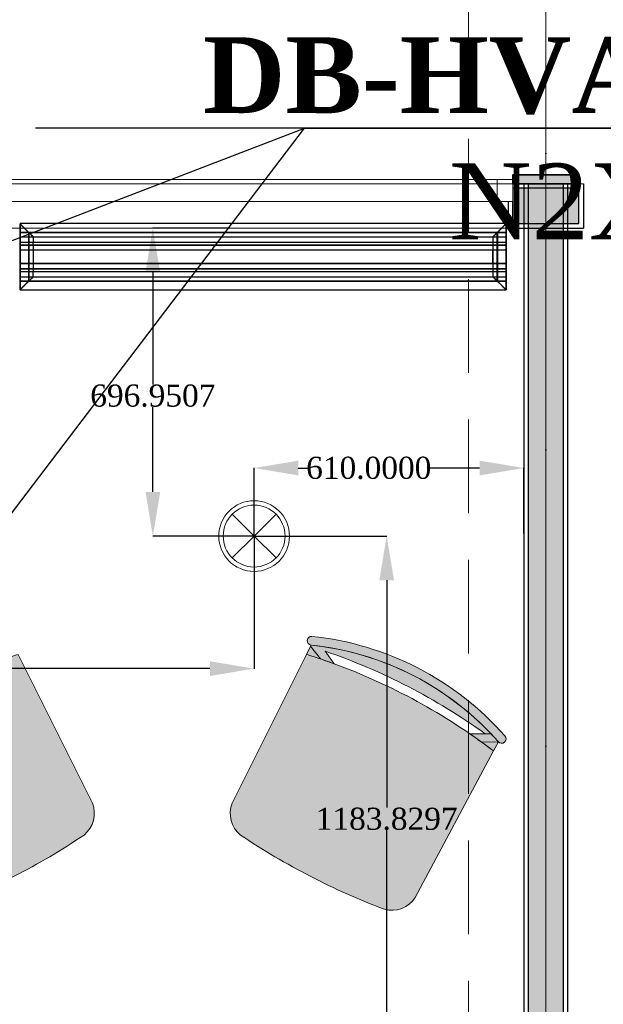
# Model space of a CAD drawing. Header units: inches. Extents: x -78787 to 29484, y -9517 to 23232.
# Tile 142 of 256: x 1141 to 2461, y -4436 to -2208. Entities that reach past the tile are written whole.
import ezdxf
from ezdxf import colors
from ezdxf.entities.mleader import LeaderData, LeaderLine
from ezdxf.enums import TextEntityAlignment as Align
from ezdxf.math import Vec2, Vec3

# ---------------------------------------------------------------- set-up
doc = ezdxf.new("R2010")
doc.units = ezdxf.units.IN
doc.header["$MEASUREMENT"] = 0
doc.linetypes.add('Dot & Dashed', pattern=[670.277762, 317.5, -176.388889, 0, -176.388874])
doc.linetypes.add('Hidden', pattern=[317.5, 211.666667, -105.833333])
for name, color, linetype in [('- განათება', 7, 'Continuous'), ('- მექანიკური ნაწილი', 7, 'Continuous'), ('Edges', 7, 'Continuous'), ('New_Structural - Bearing', 7, 'Continuous'), ('Structural - Bearing', 7, 'Continuous'), ('Structural - Grid', 7, 'Continuous')]:
    doc.layers.add(name, color=color, linetype=linetype)
for name, color, linetype, lineweight in [('New_2D Drafting - General_Pen_No__101', 252, 'Continuous', 13), ('New_Archicad Doors_Pen_No__1', 7, 'Continuous', 13), ('New_Archicad Windows_Pen_No__1', 7, 'Continuous', 13), ('New_Drawing & Figure_Pen_No__1', 7, 'Continuous', 13), ('New_Structural - Bearing_Pen_No__1', 7, 'Continuous', 13)]:
    doc.layers.add(name, color=color, linetype=linetype, lineweight=lineweight)
for name, color, linetype, lineweight, true_color in [('New_2D Drafting - General_Pen_No__161', 7, 'Continuous', 13, 0x6a6a6a), ('New_Interior - Lamp_Pen_No__77', 7, 'Continuous', 20, 0xffeb28), ('New_Structural - Bearing_Pen_No__161', 7, 'Continuous', 13, 0x6a6a6a), ('New_Structural - Bearing_Pen_No__28', 7, 'Continuous', 35, 0xa80f02), ('New_Structural - Bearing_Pen_No__5', 7, 'Continuous', 25, 0x40a5ff), ('New_Structural - Bearing_Pen_No__57', 7, 'Continuous', 25, 0xdcd214), ('Structural - Bearing_Pen_No__102', 7, 'Continuous', 13, 0xcccccc), ('Structural - Grid_Pen_No__81', 7, 'Continuous', 20, 0x6a6a6a)]:
    doc.layers.add(name, color=color, linetype=linetype, lineweight=lineweight, true_color=true_color)
doc.styles.add('CT', font='ARIALN.TTF', dxfattribs={"height": 200})
doc.styles.add('GENERATED_STYLE_2', font='txt')
doc.styles.get("Standard").update_dxf_attribs({"font": 'arial.ttf'})
doc.dimstyles.get("Standard").update_dxf_attribs({"dimtxt": 0.18, "dimasz": 0.18, "dimexe": 0.18, "dimexo": 0.0625, "dimgap": 0.09, "dimtad": 0, "dimtih": 1, "dimtoh": 1, "dimdec": 4, "dimzin": 0, "dimdsep": 46, "dimtxsty": 'Standard', "dimcen": 0.09, "dimadec": 0, "dimazin": 0, "dimtfac": 1, "dimtdec": 4, "dimtofl": 0, "dimtmove": 0, "dimatfit": 3, "dimfxl": 1, "dimtolj": 1, "dimtzin": 0, "dimarcsym": 0})

# ---------------------------------------------------------------- blocks, each defined once
blk = doc.blocks.new('Wall_66', base_point=(-23008.8, 14838))
at = {"layer": 'New_Structural - Bearing_Pen_No__57', "linetype": 'Continuous', "lineweight": 25, "true_color": 0xdcd214}
blk.add_hatch(color=52, dxfattribs=at).paths.add_polyline_path([(-22968.8, 14888), (-22968.8, 18439.9), (-23048.8, 18439.9), (-23048.8, 14888)])
at = {"layer": 'New_Structural - Bearing_Pen_No__1', "color": 7, "linetype": 'Continuous', "lineweight": 13, "flags": 128}
for points in [[(-23048.8, 18439.9), (-23058.8, 18439.9)], [(-22968.8, 18439.9), (-23048.8, 18439.9)], [(-22958.8, 18439.9), (-22968.8, 18439.9)]]:
    blk.add_lwpolyline(points, dxfattribs=at)
at = {"layer": 'New_Structural - Bearing_Pen_No__5', "color": 161, "linetype": 'Continuous', "lineweight": 25, "true_color": 0x40a5ff}
for p, q in [((-23048.8, 18439.9), (-23048.8, 14888)), ((-22968.8, 14888), (-22968.8, 18439.9))]:
    blk.add_line(p, q, dxfattribs=at)
at = {"layer": 'New_Structural - Bearing_Pen_No__5', "color": 161, "linetype": 'Continuous', "lineweight": 25, "true_color": 0x40a5ff, "flags": 128}
for points in [[(-23058.8, 18439.9), (-23058.8, 14888)], [(-22958.8, 14888), (-22958.8, 18439.9)]]:
    blk.add_lwpolyline(points, dxfattribs=at)
blk = doc.blocks.new('Horizontal Multi-Sash Window_13')
at = {"layer": 'New_Archicad Windows_Pen_No__1', "color": 7, "linetype": 'Continuous', "lineweight": 13}
for p, q in [((-880.2, 60), (-870.2, 60)), ((-870.2, 60), (870.2, 60)), ((-870.2, 0), (-870.2, 60)), ((880.2, 60), (870.2, 60)), ((870.2, 0), (870.2, 60)), ((-880.2, 0), (-845.2, 0)), ((-880.2, 0), (-880.2, -30)), ((-880.2, 0), (-880.2, -30)), ((-845.2, 0), (-845.2, -50)), ((-845.2, 0), (845.2, 0)), ((845.2, -50), (845.2, 0)), ((845.2, 0), (880.2, 0)), ((880.2, 0), (880.2, -30)), ((880.2, 0), (880.2, -30)), ((-880.2, -30), (-880.2, -40)), ((-880.2, -30), (-880.2, -40)), ((-880.2, -40), (880.2, -40)), ((880.2, -30), (880.2, -40)), ((880.2, -30), (880.2, -40)), ((-845.2, -50), (-880.2, -50)), ((845.2, -50), (-845.2, -50)), ((880.2, -50), (845.2, -50))]:
    blk.add_line(p, q, dxfattribs=at)
blk = doc.blocks.new('Exterior Sliding Door')
at = {"layer": 'New_Archicad Doors_Pen_No__1', "color": 7, "linetype": 'Continuous', "lineweight": 13}
for p, q in [((-300, 45), (700, 45)), ((-300, 5), (-300, 45)), ((700, 45), (700, 5)), ((-490, 0), (-490, -100)), ((700, 5), (-300, 5)), ((490, 0), (490, -100)), ((-500, -100), (-490, -100)), ((500, -100), (490, -100))]:
    blk.add_line(p, q, dxfattribs=at)
blk = doc.blocks.new('Wall_83', base_point=(-16783.8, 18440.3))
at = {"layer": 'New_Structural - Bearing_Pen_No__57', "linetype": 'Continuous', "lineweight": 25, "true_color": 0xdcd214}
blk.add_hatch(color=52, dxfattribs=at).paths.add_polyline_path([(-23083.8, 18350.3), (-22933.8, 18350.3), (-22933.8, 18430.3), (-23083.8, 18430.3), (-23083.8, 18400.3)])
at = {"layer": 'New_Structural - Bearing_Pen_No__1', "color": 7, "linetype": 'Continuous', "lineweight": 13}
for p, q in [((-23083.8, 18430.3), (-23083.8, 18440.3)), ((-23083.8, 18400.3), (-23083.8, 18430.3)), ((-22933.8, 18440.3), (-22923.8, 18440.3)), ((-23083.8, 18400.3), (-23093.8, 18400.3))]:
    blk.add_line(p, q, dxfattribs=at)
at = {"layer": 'New_Structural - Bearing_Pen_No__5', "color": 161, "linetype": 'Continuous', "lineweight": 25, "true_color": 0x40a5ff}
for p, q in [((-22933.8, 18430.3), (-23083.8, 18430.3)), ((-22933.8, 18350.3), (-22933.8, 18440.3)), ((-22923.8, 18440.3), (-22923.8, 18340.3)), ((-23093.8, 18400.3), (-23093.8, 18340.3)), ((-23083.8, 18350.3), (-23083.8, 18400.3)), ((-23083.8, 18340.3), (-23093.8, 18340.3)), ((-23083.8, 18350.3), (-22933.8, 18350.3)), ((-22933.8, 18340.3), (-22923.8, 18340.3))]:
    blk.add_line(p, q, dxfattribs=at)
at = {"layer": 'New_Structural - Bearing_Pen_No__5', "color": 161, "linetype": 'Continuous', "lineweight": 25, "true_color": 0x40a5ff, "flags": 128}
blk.add_lwpolyline([(-23083.8, 18340.3), (-22933.8, 18340.3)], dxfattribs=at)
at = {"layer": 'New_Archicad Doors_Pen_No__1', "color": 7, "linetype": 'Continuous', "lineweight": 13, "zscale": 1000}
blk.add_blockref('Exterior Sliding Door', (-22433.8, 18440.3), dxfattribs=at)
at = {"layer": 'New_Archicad Windows_Pen_No__1', "color": 7, "linetype": 'Continuous', "lineweight": 13, "zscale": 1000, "rotation": 180}
blk.add_blockref('Horizontal Multi-Sash Window_13', (-23964, 18400.3), dxfattribs=at)
blk = doc.blocks.new('Column_127', base_point=(-23008.8, 18450.3))
at = {"layer": 'New_Structural - Bearing_Pen_No__161', "linetype": 'Continuous', "lineweight": 0, "true_color": 0x6a6a6a}
blk.add_hatch(color=251, dxfattribs=at).paths.add_polyline_path([(-22933.8, 18440.3), (-22933.8, 18460.3), (-23083.8, 18460.3), (-23083.8, 18440.3)])
at = {"layer": 'New_Structural - Bearing_Pen_No__28', "color": 14, "linetype": 'Continuous', "lineweight": 35, "true_color": 0xa80f02, "flags": 128}
blk.add_lwpolyline([(-22933.8, 18440.3), (-22933.8, 18460.3), (-23083.8, 18460.3), (-23083.8, 18440.3)], close=True, dxfattribs=at)
blk = doc.blocks.new('Standard grid marker_2')
at = {"layer": 'Structural - Grid_Pen_No__81', "color": 251, "linetype": 'Continuous', "lineweight": 20, "true_color": 0x6a6a6a}
blk.add_line((1000, 0), (27734.9, 0), dxfattribs=at)
at = {"layer": 'Structural - Grid_Pen_No__81', "color": 251, "lineweight": 20, "true_color": 0x6a6a6a, "style": 'GENERATED_STYLE_2'}
for tag, p in [('AC_MarkerText_1_0', (-1.5, -46.7)), ('AC_MarkerText_1_1', (28933.4, -46.7))]:
    blk.add_attdef(tag, text='', height=100, rotation=270, dxfattribs=at).set_placement(p, align=Align.TOP_CENTER)
blk = doc.blocks.new('Beam_5', base_point=(-23008.8, 14663))
at = {"layer": 'Structural - Bearing_Pen_No__102', "color": 254, "linetype": 'Dot & Dashed', "lineweight": 13, "true_color": 0xcccccc}
blk.add_line((-23008.8, 14663), (-23008.8, 39096.2), dxfattribs=at)
at = {"layer": 'Structural - Bearing_Pen_No__102', "color": 254, "linetype": 'Hidden', "lineweight": 13, "true_color": 0xcccccc}
blk.add_line((-23183.8, 14838), (-23183.8, 20488), dxfattribs=at)
blk = doc.blocks.new('lineardiffplan')
blk.add_lwpolyline([(393.1, 274.9), (1492.8, 274.9), (1492.8, 124.4), (393.1, 124.4)], close=True)
at = {"layer": 'Edges'}
for p, q in [((392.8, 274.9), (392.8, 274.6)), ((393.1, 274.9), (392.8, 274.9)), ((422.8, 244.9), (392.8, 274.9)), ((392.8, 274.6), (392.9, 274.5)), ((392.9, 125.2), (392.9, 274.5)), ((412.4, 255), (392.9, 274.5)), ((393.1, 274.9), (393.2, 274.8)), ((393.2, 274.8), (412.7, 255.3)), ((1462.8, 244.9), (1492.8, 274.9)), ((1472.9, 255.3), (1492.4, 274.8)), ((1473.2, 254.9), (1492.8, 274.5)), ((1492.4, 274.8), (1492.5, 274.9)), ((1492.8, 274.9), (1492.5, 274.9)), ((1492.8, 274.5), (1492.8, 274.9)), ((1492.8, 274.5), (1492.8, 274.5)), ((1492.8, 125.4), (1492.8, 274.5)), ((1492.8, 255.3), (392.9, 255.3)), ((392.9, 254.9), (1492.8, 254.9)), ((412.4, 144.7), (412.4, 255)), ((412.8, 254.6), (412.4, 255)), ((412.7, 255.3), (413.1, 254.9)), ((412.8, 145.1), (412.8, 254.6)), ((412.8, 254.6), (422.8, 244.6)), ((413.1, 254.9), (423.1, 244.9)), ((1472.5, 254.9), (1462.5, 244.9)), ((1462.9, 244.6), (1472.8, 254.5)), ((1472.9, 255.3), (1472.5, 254.9)), ((1472.8, 254.5), (1473.2, 254.9)), ((1472.8, 254.5), (1472.8, 145.3)), ((1473.2, 144.9), (1473.2, 254.9)), ((392.9, 244.9), (1492.8, 244.9)), ((392.9, 233.2), (1492.8, 233.2)), ((392.9, 233), (1492.8, 233)), ((392.9, 226.8), (1492.8, 226.8)), ((392.9, 226.5), (1492.8, 226.5)), ((422.8, 244.6), (422.8, 244.9)), ((422.8, 244.9), (423.1, 244.9)), ((422.8, 244.6), (422.8, 244.6)), ((422.8, 244.6), (422.8, 233.2)), ((422.8, 233), (422.8, 233.2)), ((422.8, 226.8), (422.8, 233)), ((422.8, 226.5), (422.8, 226.8)), ((422.8, 214.9), (422.8, 226.5)), ((423.1, 244.9), (423.1, 244.9)), ((1462.5, 244.9), (1462.5, 244.9)), ((1462.5, 244.9), (1462.8, 244.9)), ((1462.8, 244.9), (1462.9, 244.6)), ((1462.8, 244.5), (1462.9, 244.6)), ((1462.8, 233.2), (1462.8, 244.5)), ((1462.8, 233), (1462.8, 233.2)), ((1462.8, 226.8), (1462.8, 233)), ((1462.8, 226.5), (1462.8, 226.8)), ((1462.8, 214.9), (1462.8, 226.5)), ((392.9, 214.9), (1492.8, 214.9)), ((1492.8, 214.8), (392.9, 214.8)), ((422.4, 214.9), (422.3, 214.9)), ((422.8, 214.9), (422.4, 214.9)), ((422.8, 184.9), (422.8, 214.9)), ((423.2, 214.9), (422.8, 214.9)), ((423.2, 214.8), (422.8, 214.9)), ((423.2, 214.8), (423.2, 214.9)), ((423.2, 214.8), (423.2, 184.9)), ((1462.8, 214.9), (1462.4, 214.9)), ((1462.4, 214.9), (1462.4, 214.8)), ((1462.8, 214.9), (1462.4, 214.8)), ((1462.4, 184.9), (1462.4, 214.8)), ((1462.8, 214.9), (1462.8, 184.9)), ((1462.8, 214.9), (1463.2, 214.9)), ((1463.2, 214.9), (1463.3, 214.9)), ((1492.8, 184.9), (392.9, 184.9)), ((422.4, 184.9), (422.3, 184.9)), ((422.8, 184.9), (422.4, 184.9)), ((422.8, 184.9), (423.2, 184.9)), ((422.8, 173.2), (422.8, 184.9)), ((1462.4, 184.9), (1462.8, 184.9)), ((1462.8, 173.2), (1462.8, 184.9)), ((1463.2, 184.9), (1462.8, 184.9)), ((1463.2, 184.9), (1463.3, 184.9)), ((392.9, 173.2), (1492.8, 173.2)), ((392.9, 173), (1492.8, 173)), ((392.9, 166.8), (1492.8, 166.8)), ((392.9, 166.5), (1492.8, 166.5)), ((422.8, 173), (422.8, 173.2)), ((422.8, 173), (422.8, 166.8)), ((422.8, 166.5), (422.8, 166.8)), ((422.8, 155.1), (422.8, 166.5)), ((1462.8, 173), (1462.8, 173.2)), ((1462.8, 166.8), (1462.8, 173)), ((1462.8, 166.5), (1462.8, 166.8)), ((1462.8, 155.3), (1462.8, 166.5)), ((392.8, 124.9), (422.8, 154.9)), ((392.9, 154.9), (1492.8, 154.9)), ((1492.8, 144.9), (392.9, 144.9)), ((392.9, 125.2), (412.4, 144.7)), ((392.9, 144.5), (1492.8, 144.5)), ((412.7, 144.5), (393.2, 124.9)), ((412.8, 145.1), (412.4, 144.7)), ((412.7, 144.5), (413.1, 144.9)), ((412.8, 145.1), (422.8, 155.1)), ((423.1, 154.8), (413.1, 144.9)), ((422.8, 154.9), (422.8, 155.1)), ((422.8, 155.1), (422.8, 155.1)), ((423.1, 154.8), (422.8, 154.9)), ((423.1, 154.8), (423.1, 154.9)), ((1462.5, 154.8), (1462.4, 154.9)), ((1462.8, 154.9), (1462.5, 154.8)), ((1462.5, 154.8), (1472.4, 144.9)), ((1462.9, 155.2), (1462.8, 155.3)), ((1462.9, 155.2), (1462.8, 154.9)), ((1462.8, 154.9), (1492.8, 124.9)), ((1472.8, 145.3), (1462.9, 155.2)), ((1472.4, 144.9), (1472.8, 144.5)), ((1473.2, 144.9), (1472.8, 145.3)), ((1472.8, 144.5), (1492.4, 124.9)), ((1473.2, 144.9), (1492.8, 125.4)), ((392.9, 125.2), (392.8, 125.1)), ((392.8, 125.1), (392.8, 124.9)), ((392.8, 124.9), (393.1, 124.9)), ((393.2, 124.9), (393.1, 124.9)), ((1492.4, 124.9), (1492.8, 124.9)), ((1492.4, 124.9), (1492.4, 124.9)), ((1492.8, 125.3), (1492.8, 125.4)), ((1492.8, 124.9), (1492.8, 125.3))]:
    blk.add_line(p, q, dxfattribs=at)
blk = doc.blocks.new('Recessed Spot')
at = {"layer": 'New_Interior - Lamp_Pen_No__77', "color": 2, "linetype": 'Continuous', "lineweight": 20, "true_color": 0xffeb28}
for q in [(-49.5, 49.5), (49.5, 49.5), (-49.5, -49.5), (49.5, -49.5)]:
    blk.add_line((0, 0), q, dxfattribs=at)
at = {"layer": 'New_Interior - Lamp_Pen_No__77', "color": 2, "linetype": 'Continuous', "lineweight": 20, "true_color": 0xffeb28, "flags": 128}
blk.add_lwpolyline([(80, 0, 1), (-80, 0, 1)], format="xyb", close=True, dxfattribs=at)
at = {"layer": 'New_Interior - Lamp_Pen_No__77', "color": 2, "linetype": 'Continuous', "lineweight": 20, "true_color": 0xffeb28}
blk.add_circle((0, 0), 70, dxfattribs=at)
blk = doc.blocks.new('_DotSmall')
at = {"color": 0, "linetype": 'ByBlock', "const_width": 0.5}
blk.add_lwpolyline([(-0.0625, 0, 1), (0.0625, 0, 1)], format="xyb", close=True, dxfattribs=at)
blk = doc.blocks.new('*D722')
at = {"layer": '- განათება', "color": 0, "lineweight": -2, "transparency": 16777216}
for p, q in [((1616, -2679.3), (1441.6, -2679.3)), ((1441.8, -2779.3), (1441.8, -3033.2)), ((1441.8, -3276.2), (1441.8, -3084.6)), ((1670.9, -3376.2), (1441.6, -3376.2))]:
    blk.add_line(p, q, dxfattribs=at)
at = {"layer": '- განათება', "color": 0, "transparency": 16777216}
for points in [[(1425.1, -2779.3), (1458.5, -2779.3), (1441.8, -2679.3)], [(1425.1, -3276.2), (1458.5, -3276.2), (1441.8, -3376.2)]]:
    blk.add_solid(points, dxfattribs=at)
at = {"layer": 'Defpoints', "color": 0, "transparency": 16777216}
for p in [(1441.8, -2679.3), (1616.1, -2679.3), (1670.9, -3376.2)]:
    blk.add_point(p, dxfattribs=at)
at = {"layer": '- განათება', "color": 0, "transparency": 16777216, "insert": (1441.8, -3058.9), "char_height": 50, "attachment_point": 5}
blk.add_mtext('\\A1;{\\fSylfaen|b0|i0|c0|p18;696.9507}', dxfattribs=at)
blk = doc.blocks.new('*D723')
at = {"layer": '- განათება', "color": 0, "lineweight": -2, "transparency": 16777216}
for p, q in [((1670.9, -3376.2), (1670.9, -3222.1)), ((1770.9, -3222.3), (1796.4, -3222.3)), ((2180.9, -3222.3), (2064.2, -3222.3)), ((2280.9, -3370.3), (2280.9, -3222.1))]:
    blk.add_line(p, q, dxfattribs=at)
at = {"layer": '- განათება', "color": 0, "transparency": 16777216}
for points in [[(1770.9, -3205.6), (1770.9, -3239), (1670.9, -3222.3)], [(2180.9, -3205.6), (2180.9, -3239), (2280.9, -3222.3)]]:
    blk.add_solid(points, dxfattribs=at)
at = {"layer": 'Defpoints', "color": 0, "transparency": 16777216}
for p in [(2280.9, -3222.3), (1670.9, -3376.2), (2280.9, -3370.4)]:
    blk.add_point(p, dxfattribs=at)
at = {"layer": '- განათება', "color": 0, "transparency": 16777216, "insert": (1930.3, -3222.3), "char_height": 50, "attachment_point": 5}
blk.add_mtext('\\A1;{\\fSylfaen|b0|i0|c0|p18;610.0000}', dxfattribs=at)
blk = doc.blocks.new('*D726')
at = {"layer": '- განათება', "color": 0, "lineweight": -2, "transparency": 16777216}
for p, q in [((1671, -3376.2), (1971, -3376.2)), ((1970.8, -3476.2), (1970.8, -3990.6)), ((1970.8, -4460.1), (1970.8, -4042)), ((1671, -4560.1), (1971, -4560.1))]:
    blk.add_line(p, q, dxfattribs=at)
at = {"layer": '- განათება', "color": 0, "transparency": 16777216}
for points in [[(1954.2, -3476.2), (1987.5, -3476.2), (1970.8, -3376.2)], [(1954.2, -4460.1), (1987.5, -4460.1), (1970.8, -4560.1)]]:
    blk.add_solid(points, dxfattribs=at)
at = {"layer": 'Defpoints', "color": 0, "transparency": 16777216}
for p in [(1670.9, -3376.2), (1970.8, -3376.2), (1670.9, -4560.1)]:
    blk.add_point(p, dxfattribs=at)
at = {"layer": '- განათება', "color": 0, "transparency": 16777216, "insert": (1970.8, -4016.3), "char_height": 50, "attachment_point": 5}
blk.add_mtext('\\A1;{\\fSylfaen|b0|i0|c0|p18;1183.8297}', dxfattribs=at)
blk = doc.blocks.new('*D730')
at = {"layer": '- განათება', "color": 0, "lineweight": -2, "transparency": 16777216}
for p, q in [((82.1, -3376.3), (82.1, -3676.3)), ((1670.9, -3376.3), (1670.9, -3676.3)), ((182.1, -3676.1), (746.6, -3676.1)), ((1570.9, -3676.1), (1045.6, -3676.1))]:
    blk.add_line(p, q, dxfattribs=at)
at = {"layer": '- განათება', "color": 0, "transparency": 16777216}
for points in [[(182.1, -3659.5), (182.1, -3692.8), (82.1, -3676.1)], [(1570.9, -3659.5), (1570.9, -3692.8), (1670.9, -3676.1)]]:
    blk.add_solid(points, dxfattribs=at)
at = {"layer": 'Defpoints', "color": 0, "transparency": 16777216}
for p in [(82.1, -3376.2), (1670.9, -3376.2), (1670.9, -3676.1)]:
    blk.add_point(p, dxfattribs=at)
at = {"layer": '- განათება', "color": 0, "transparency": 16777216, "insert": (896.1, -3676.1), "char_height": 50, "attachment_point": 5}
blk.add_mtext('\\A1;{\\fSylfaen|b0|i0|c0|p18;1588.8088}', dxfattribs=at)

msp = doc.modelspace()

# ---------------------------------------------------------------- hatches: boundary and pattern name
at = {"layer": 'New_2D Drafting - General_Pen_No__101', "linetype": 'Continuous', "lineweight": 13}
for points in [[(1799.74688, -3622.96347, -0.985078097), (1801.82921, -3603.07217, -0.1883998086), (2238.48965, -3828.51873, -0.9850780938), (2223.47863, -3841.73499, 0.1884020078)], [(1798.72455, -3625.01045), (1821.21343, -3654.27196, 0.0060954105), (1789.3024, -3643.87616)], [(1821.21343, -3654.27196), (1798.72455, -3625.01045), (1799.74688, -3622.96347), (1823.80239, -3625.92895, -0.1693138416), (2207.13097, -3823.84042), (2193.96035, -3823.79124, 0.073421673), (1831.46928, -3636.63812), (1851.81709, -3665.06007, 0.0058933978)], [(1286.08033, -4052.6583, 0.3269331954), (1304.91225, -3980.15382), (1136.96414, -3643.87616, 0.0060954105), (1105.05311, -3654.27196), (1074.44944, -3665.06007, 0.0750812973), (713.7893, -3862.36015), (890.69252, -4194.0143, 0.3269331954), (960.70859, -4220.64682, 0.0286525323), (1128.21171, -4145.98294, 0.0286525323)], [(1640.18621, -4052.6583, -0.3269331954), (1621.35429, -3980.15382), (1789.3024, -3643.87616, -0.0060954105), (1821.21343, -3654.27196), (1851.81709, -3665.06007, -0.0750812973), (2212.47724, -3862.36015), (2035.57402, -4194.0143, -0.3269331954), (1965.55795, -4220.64682, -0.0286525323), (1798.05483, -4145.98294, -0.0286525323)], [(2223.47863, -3841.73499), (2185.52289, -3842.36391, 0.0058933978), (2159.00576, -3823.66072), (2207.13097, -3823.84042, -0.009248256)], [(2223.47863, -3841.73499), (2212.47724, -3862.36015, 0.0060954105), (2185.52289, -3842.36391)]]:
    msp.add_hatch(color=252, dxfattribs=at).paths.add_polyline_path(points)

# ---------------------------------------------------------------- linework, layer by layer
at = {"layer": 'New_2D Drafting - General_Pen_No__161', "color": 251, "linetype": 'Continuous', "lineweight": 13, "true_color": 0x6a6a6a, "flags": 128}
for points in [[(1799.74688, -3622.96347, -0.985078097), (1801.82921, -3603.07217, -0.1883998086), (2238.48965, -3828.51873, -0.9850780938), (2223.47863, -3841.73499, 0.1884020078)], [(1798.72455, -3625.01045), (1821.21343, -3654.27196, 0.0060954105), (1789.3024, -3643.87616)], [(1821.21343, -3654.27196), (1798.72455, -3625.01045), (1799.74688, -3622.96347), (1823.80239, -3625.92895, -0.1693138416), (2207.13097, -3823.84042), (2193.96035, -3823.79124, 0.073421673), (1831.46928, -3636.63812), (1851.81709, -3665.06007, 0.0058933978)], [(1286.08033, -4052.6583, 0.3269331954), (1304.91225, -3980.15382), (1136.96414, -3643.87616, 0.0060954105), (1105.05311, -3654.27196), (1074.44944, -3665.06007, 0.0750812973), (713.7893, -3862.36015), (890.69252, -4194.0143, 0.3269331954), (960.70859, -4220.64682, 0.0286525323), (1128.21171, -4145.98294, 0.0286525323)], [(1640.18621, -4052.6583, -0.3269331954), (1621.35429, -3980.15382), (1789.3024, -3643.87616, -0.0060954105), (1821.21343, -3654.27196), (1851.81709, -3665.06007, -0.0750812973), (2212.47724, -3862.36015), (2035.57402, -4194.0143, -0.3269331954), (1965.55795, -4220.64682, -0.0286525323), (1798.05483, -4145.98294, -0.0286525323)], [(2223.47863, -3841.73499), (2185.52289, -3842.36391, 0.0058933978), (2159.00576, -3823.66072), (2207.13097, -3823.84042, -0.009248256)], [(2223.47863, -3841.73499), (2212.47724, -3862.36015, 0.0060954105), (2185.52289, -3842.36391)]]:
    msp.add_lwpolyline(points, format="xyb", close=True, dxfattribs=at)
at = {"layer": 'New_Drawing & Figure_Pen_No__1', "color": 7, "linetype": 'Continuous', "lineweight": 13}
for centre, radius, start, end in [((1800.93758, -3613.03347), 10.00113, 84.88512216, 264.87540935), ((1731.61819, -4274.66199), 675.24994, 41.35391682, 84.03172265), ((1731.61819, -4274.66199), 655.24994, 41.35367347, 84.03196599), ((2230.88479, -3835.01401), 10.00113, 220.5102301, 40.50051731)]:
    msp.add_arc(centre, radius, start, end, dxfattribs=at)

# ---------------------------------------------------------------- block references
at = {"layer": '- განათება', "color": 2, "linetype": 'Continuous', "lineweight": 20, "true_color": 0xffeb28, "zscale": 1000}
msp.add_blockref('Recessed Spot', (1670.93152, -3376.23858), dxfattribs=at)
at = {"layer": '- მექანიკური ნაწილი', "xscale": -1, "rotation": 180}
msp.add_blockref('lineardiffplan', (748.32862, -2544.61176), dxfattribs=at)
at = {"layer": 'New_Structural - Bearing', "color": 7, "lineweight": 35}
for name, p in [('Wall_83', (8555.93152, -2579.2879)), ('Wall_66', (2330.93152, -6181.64486))]:
    msp.add_blockref(name, p, dxfattribs=at)
at = {"layer": 'New_Structural - Bearing', "color": 14, "lineweight": 35, "true_color": 0xa80f02}
msp.add_blockref('Column_127', (2330.93152, -2569.2879), dxfattribs=at)
at = {"layer": 'Structural - Bearing', "color": 254, "lineweight": 13, "true_color": 0xcccccc}
msp.add_blockref('Beam_5', (2330.93152, -6356.64486), dxfattribs=at)
at = {"layer": 'Structural - Grid', "color": 8, "linetype": 'Continuous', "lineweight": 15, "zscale": 1000, "rotation": 90}
msp.add_blockref('Standard grid marker_2', (2330.93152, -9316.57065), dxfattribs=at)

# ---------------------------------------------------------------- dimensions: what is measured, and where the dimension line sits
at = {"layer": '- განათება', "color": 1}
for base, p1, p2, picture, middle in [((1441.81403, -2679.2879), (1670.93152, -3376.23858), (1616.0698, -2679.2879), '*D722', (1441.81403, -3058.93266)), ((1970.83891, -3376.23858), (1670.93152, -4560.0683), (1670.93152, -3376.23858), '*D726', (1970.83891, -4016.27817))]:
    dim = msp.add_linear_dim(base=base, p1=p1, p2=p2, angle=90, text='{\\fSylfaen|b0|i0|c0|p18;<>}', dimstyle='Standard', override={"dimtxt": 50, "dimasz": 100}, dxfattribs=at)
    dim.commit()
    dim.dimension.update_dxf_attribs({"geometry": picture, "text_midpoint": middle, "dimtype": 160})
for base, p1, p2, picture, middle in [((2280.93152, -3222.28966), (1670.93152, -3376.23858), (2280.93152, -3370.40894), '*D723', (1930.29603, -3222.28966)), ((1670.93152, -3676.14597), (82.1227, -3376.23858), (1670.93152, -3376.23858), '*D730', (896.08118, -3676.14597))]:
    dim = msp.add_linear_dim(base=base, p1=p1, p2=p2, text='{\\fSylfaen|b0|i0|c0|p18;<>}', dimstyle='Standard', override={"dimtxt": 50, "dimasz": 100}, dxfattribs=at)
    dim.commit()
    dim.dimension.update_dxf_attribs({"geometry": picture, "text_midpoint": middle, "dimtype": 160})

# ---------------------------------------------------------------- leaders
at = {"layer": '- მექანიკური ნაწილი', "color": 7}
ml = msp.add_multileader_mtext('Standard', dxfattribs=at)
ml.set_content('{\\fSylfaen|b1|i0|c0|p18;\\C1;DB-HVAC\\C7;  \\fSylfaen|b0|i0|c0|p18;\\C1;QF-16          \\C7;N2XH-3X2.5}', color=7, style='CT')
ml.set_leader_properties()
ml.set_arrow_properties(name='DOTSMALL')
ml.build(insert=Vec2(0, 0))
ml.multileader.update_dxf_attribs({"has_dogleg": 0, "text_left_attachment_type": 6, "text_right_attachment_type": 6, "dogleg_length": 9, "arrow_head_size": 172.53719})
ctx = ml.context
ctx.base_point, ctx.char_height, ctx.arrow_head_size, ctx.landing_gap_size, ctx.plane_origin = Vec3(1785.09257, -2453.32322), 171.3007828, 172.53719, 57.5124, Vec3(-14945.78255, -12938.84713)
ctx.left_attachment, ctx.right_attachment, ctx.text_align_type = 6, 6, 1
notes = []
notes.append((ctx, [(1, (1, 1, 0), (1776.09257, -2453.32322), (1, 0), 9, [(2, [(-2407.5, -4065.5)], 0, [])])]))
ctx.mtext.insert, ctx.mtext.width, ctx.mtext.defined_height, ctx.mtext.alignment, ctx.mtext.flow_direction = Vec3(2787.65072, -2247.76228), 2531.4263669, 243.98464, 2, 5
ml = msp.add_multileader_mtext('Standard', dxfattribs=at)
ml.set_content('{\\fSylfaen|b1|i0|c0|p18;\\C1;DB-HVAC\\C7;  \\fSylfaen|b0|i0|c0|p18;\\C1;QF-16          \\C7;N2XH-3X2.5}', color=7, style='CT')
ml.set_leader_properties()
ml.set_arrow_properties(name='DOTSMALL')
ml.build(insert=Vec2(0, 0))
ml.multileader.update_dxf_attribs({"has_dogleg": 0, "text_left_attachment_type": 6, "text_right_attachment_type": 6, "dogleg_length": 9, "arrow_head_size": 172.53719})
ctx = ml.context
ctx.base_point, ctx.char_height, ctx.arrow_head_size, ctx.landing_gap_size, ctx.plane_origin = Vec3(1785.09257, -2453.32322), 171.3007828, 172.53719, 57.5124, Vec3(-14945.78255, -12938.84713)
ctx.left_attachment, ctx.right_attachment, ctx.text_align_type = 6, 6, 1
notes.append((ctx, [(1, (1, 1, 0), (1776.09257, -2453.32322), (1, 0), 9, [(2, [(558.5, -4065.5)], 0, [])])]))
ctx.mtext.insert, ctx.mtext.width, ctx.mtext.defined_height, ctx.mtext.alignment, ctx.mtext.flow_direction = Vec3(2787.65072, -2247.76228), 2531.4263669, 243.98464, 2, 5
ml = msp.add_multileader_mtext('Standard', dxfattribs=at)
ml.set_content('{\\fSylfaen|b1|i0|c0|p18;\\C1;DB-HVAC\\C7;  \\fSylfaen|b0|i0|c0|p18;\\C1;QF-16          \\C7;N2XH-3X2.5}', color=7, style='CT')
ml.set_leader_properties()
ml.set_arrow_properties(name='DOTSMALL')
ml.build(insert=Vec2(0, 0))
ml.multileader.update_dxf_attribs({"has_dogleg": 0, "text_left_attachment_type": 6, "text_right_attachment_type": 6, "dogleg_length": 9, "arrow_head_size": 172.53719})
ctx = ml.context
ctx.base_point, ctx.char_height, ctx.arrow_head_size, ctx.landing_gap_size, ctx.plane_origin = Vec3(1785.09257, -2453.32322), 171.3007828, 172.53719, 57.5124, Vec3(-14945.78255, -12938.84713)
ctx.left_attachment, ctx.right_attachment, ctx.text_align_type = 6, 6, 1
notes.append((ctx, [(0, (1, 1, 0), (3796.70206, -2453.32322), (-1, 0), 6.4932, [(2, [(3617.5, -4036)], 0, [])])]))
ctx.mtext.insert, ctx.mtext.width, ctx.mtext.defined_height, ctx.mtext.alignment, ctx.mtext.flow_direction = Vec3(2787.65072, -2247.76228), 2531.4263669, 243.98464, 2, 5
ml = msp.add_multileader_mtext('Standard', dxfattribs=at)
ml.set_content('{\\fSylfaen|b1|i0|c0|p18;\\C1;DB-HVAC\\C7;  \\fSylfaen|b0|i0|c0|p18;\\C1;QF-16          \\C7;N2XH-3X2.5}', color=7, style='CT')
ml.set_leader_properties()
ml.set_arrow_properties(name='DOTSMALL')
ml.build(insert=Vec2(0, 0))
ml.multileader.update_dxf_attribs({"has_dogleg": 0, "text_left_attachment_type": 6, "text_right_attachment_type": 6, "dogleg_length": 9, "arrow_head_size": 172.53719})
ctx = ml.context
ctx.base_point, ctx.char_height, ctx.arrow_head_size, ctx.landing_gap_size, ctx.plane_origin = Vec3(1785.09257, -2453.32322), 171.3007828, 172.53719, 57.5124, Vec3(-14945.78255, -12938.84713)
ctx.left_attachment, ctx.right_attachment, ctx.text_align_type = 6, 6, 1
notes.append((ctx, [(0, (1, 1, 0), (3796.70206, -2453.32322), (-1, 0), 6.4932, [(2, [(7323, -4225)], 0, [])])]))
ctx.mtext.insert, ctx.mtext.width, ctx.mtext.defined_height, ctx.mtext.alignment, ctx.mtext.flow_direction = Vec3(2787.65072, -2247.76228), 2531.4263669, 243.98464, 2, 5
for ctx, leaders in notes:
    for number, flags, end, landing, length, lines in leaders:
        leader = LeaderData()
        leader.index, (leader.has_last_leader_line, leader.has_dogleg_vector, leader.attachment_direction) = number, flags
        leader.last_leader_point, leader.dogleg_vector, leader.dogleg_length = Vec3(end), Vec3(landing), length
        for number, points, colour, breaks in lines:
            line = LeaderLine()
            line.index, line.vertices, line.color, line.breaks = number, Vec3.list(points), colors.encode_raw_color(colour), breaks
            leader.lines.append(line)
        ctx.leaders.append(leader)

doc.saveas('drawing.dxf')
